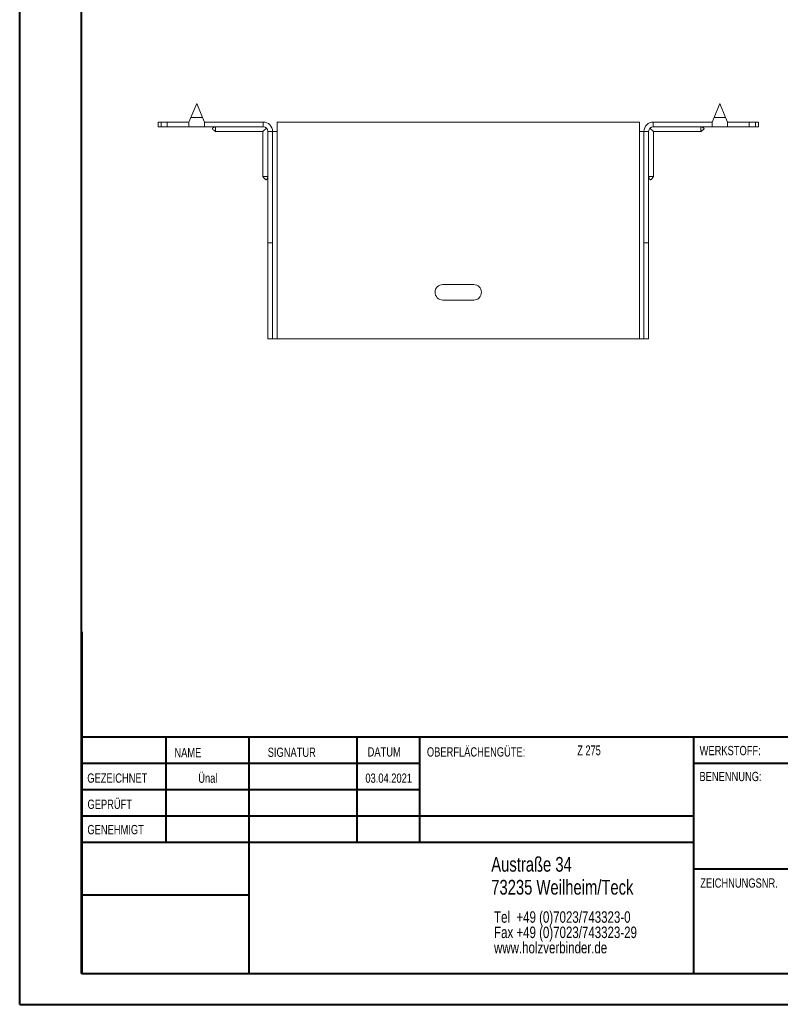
# Model space of a CAD drawing. Header units: millimetres. Extents: x 0 to 210, y 0 to 297.
# Tile 1 of 7: x 0 to 123, y 0 to 159. Entities that reach past the tile are written whole.
import ezdxf

# ---------------------------------------------------------------- set-up
doc = ezdxf.new("R2010")
doc.units = ezdxf.units.MM
doc.styles.add('SLDTEXTSTYLE0', font='TXT', dxfattribs={"width": 0.75})
doc.styles.add('SLDTEXTSTYLE2', font='TXT', dxfattribs={"width": 0.7})

# ---------------------------------------------------------------- blocks, each defined once
blk = doc.blocks.new('SW_NOTE_0')
at = {"color": 0, "linetype": 'Continuous', "lineweight": 0, "char_height": 1.8521, "attachment_point": 1, "style": 'SLDTEXTSTYLE0'}
for s, insert in [('Tel  +49 (0)7023/743323-0', (0, 2.39)), ('Fax +49 (0)7023/743323-29', (0, -0.08)), ('www.holzverbinder.de', (0, -2.55))]:
    blk.add_mtext(s, dxfattribs=dict(at, insert=insert))

msp = doc.modelspace()

# ---------------------------------------------------------------- linework, layer by layer
at = {"color": 7, "linetype": 'Continuous', "lineweight": 40}
for p, q in [((0.08, 0.21), (0.08, 297.21)), ((10.08, 5.21), (10.08, 292.21)), ((10.11, 60.37), (10.11, 5.12)), ((205.08, 43.37), (10.11, 43.37)), ((23.71, 43.37), (23.71, 26.37)), ((37.1, 43.37), (37.1, 5.12)), ((54.51, 43.37), (54.51, 26.37)), ((64.71, 26.37), (64.71, 43.37)), ((108.91, 43.37), (108.91, 5.12)), ((64.71, 39.1), (10.11, 39.1)), ((205.08, 39.12), (108.91, 39.12)), ((64.71, 34.87), (10.11, 34.87)), ((108.91, 30.62), (10.11, 30.62)), ((108.91, 26.37), (10.11, 26.37)), ((108.91, 22.12), (205.08, 22.12)), ((37.1, 17.87), (10.11, 17.87)), ((10.11, 13.71), (10.08, 13.71)), ((10.11, 9.46), (10.08, 9.46)), ((10.08, 5.21), (205.08, 5.21)), ((0.08, 0.21), (210.08, 0.21))]:
    msp.add_line(p, q, dxfattribs=at)
at = {"color": 7, "linetype": 'Continuous', "lineweight": 15}
for p, q in [((28.67, 145.74), (27.73, 143.49)), ((29.61, 143.49), (28.67, 145.74)), ((113.17, 145.74), (112.23, 143.49)), ((114.11, 143.49), (113.17, 145.74)), ((27.73, 143.49), (27.42, 142.74)), ((27.73, 143.49), (29.61, 143.49)), ((29.92, 142.74), (29.61, 143.49)), ((112.23, 143.49), (111.92, 142.74)), ((112.23, 143.49), (114.11, 143.49)), ((114.42, 142.74), (114.11, 143.49)), ((22.42, 142.74), (22.42, 141.99)), ((22.42, 142.74), (22.92, 142.74)), ((22.92, 141.99), (22.42, 141.99)), ((22.92, 142.74), (22.92, 141.99)), ((22.92, 142.74), (23.92, 142.74)), ((23.92, 141.99), (22.92, 141.99)), ((23.92, 141.99), (23.92, 142.74)), ((27.42, 142.74), (23.92, 142.74)), ((27.42, 141.99), (23.92, 141.99)), ((27.42, 142.74), (27.42, 141.99)), ((27.42, 141.99), (29.92, 141.99)), ((29.92, 141.99), (29.92, 142.74)), ((39.42, 142.74), (29.92, 142.74)), ((39.42, 141.99), (29.92, 141.99)), ((39.37, 141.19), (39.95, 141.77)), ((39.42, 141.99), (39.42, 142.74)), ((41.67, 141.24), (41.67, 142.74)), ((100.17, 142.74), (41.67, 142.74)), ((100.17, 142.74), (100.17, 141.24)), ((101.89, 141.77), (102.47, 141.19)), ((102.42, 141.99), (102.42, 142.74)), ((102.42, 142.74), (111.92, 142.74)), ((102.42, 141.99), (111.92, 141.99)), ((111.92, 142.74), (111.92, 141.99)), ((111.92, 141.99), (114.42, 141.99)), ((114.42, 141.99), (114.42, 142.74)), ((114.42, 142.74), (117.92, 142.74)), ((114.42, 141.99), (117.92, 141.99)), ((117.92, 141.99), (117.92, 142.74)), ((117.92, 142.74), (118.92, 142.74)), ((118.92, 141.99), (117.92, 141.99)), ((118.92, 141.99), (118.92, 142.74)), ((118.92, 142.74), (119.42, 142.74)), ((119.42, 141.99), (118.92, 141.99)), ((119.42, 141.99), (119.42, 142.74)), ((31.72, 141.19), (39.37, 141.19)), ((39.37, 141.19), (39.37, 133.93)), ((40.17, 141.24), (40.92, 141.24)), ((40.17, 123.24), (40.17, 141.24)), ((40.92, 123.24), (40.92, 141.24)), ((40.92, 141.24), (41.67, 141.24)), ((41.67, 107.74), (41.67, 141.24)), ((100.17, 141.24), (100.17, 107.74)), ((100.17, 141.24), (100.92, 141.24)), ((101.67, 141.24), (100.92, 141.24)), ((100.92, 123.24), (100.92, 141.24)), ((101.67, 123.24), (101.67, 141.24)), ((102.47, 141.19), (110.12, 141.19)), ((102.47, 133.93), (102.47, 141.19)), ((40.92, 123.24), (40.17, 123.24)), ((40.17, 107.74), (40.17, 123.24)), ((40.92, 107.74), (40.92, 123.24)), ((100.92, 123.24), (101.67, 123.24)), ((100.92, 107.74), (100.92, 123.24)), ((101.67, 107.74), (101.67, 123.24)), ((73.42, 116.49), (68.42, 116.49)), ((68.42, 113.99), (73.42, 113.99)), ((40.92, 107.74), (40.17, 107.74)), ((40.92, 107.74), (41.67, 107.74)), ((41.67, 107.74), (100.17, 107.74)), ((100.17, 107.74), (100.92, 107.74)), ((100.92, 107.74), (101.67, 107.74))]:
    msp.add_line(p, q, dxfattribs=at)
at = {"color": 7, "linetype": 'Continuous', "lineweight": 0}
for p, q in [((64.71, 39.12), (10.11, 39.12)), ((23.71, 5.21), (23.71, 5.12)), ((54.51, 5.21), (54.51, 5.12))]:
    msp.add_line(p, q, dxfattribs=at)
at = {"color": 7, "linetype": 'Continuous', "lineweight": 15}
for centre, radius, start, end in [((39.42, 141.24), 1.5, 0, 90), ((39.42, 141.24), 0.75, 0, 90), ((102.42, 141.24), 1.5, 90, 180), ((102.42, 141.24), 0.75, 90, 180), ((68.42, 115.24), 1.25, 90, 270), ((73.42, 115.24), 1.25, 270, 90)]:
    msp.add_arc(centre, radius, start, end, dxfattribs=at)
for points, knots in [([(31.72, 141.99), (31.58, 141.95), (31.43, 141.9), (31.28, 141.79), (31.24, 141.75), (31.22, 141.71), (31.22, 141.69), (31.22, 141.66), (31.23, 141.63), (31.28, 141.53), (31.48, 141.4), (31.63, 141.27), (31.72, 141.18)], [0, 0, 0, 0, 0.312859, 0.368954, 0.414537, 0.434314, 0.452963, 0.471429, 0.490675, 0.534328, 0.71923, 1, 1, 1, 1]), ([(31.72, 141.99), (31.72, 141.91), (31.72, 141.72), (31.72, 141.45), (31.72, 141.26), (31.72, 141.18), (31.72, 141.2), (31.72, 141.2)], [0, 0, 0, 0, 0.1769989, 0.4375318, 0.6980723, 0.958616, 1, 1, 1, 1]), ([(110.11, 141.18), (110.21, 141.27), (110.34, 141.39), (110.51, 141.51), (110.58, 141.58), (110.61, 141.63), (110.62, 141.66), (110.62, 141.69), (110.61, 141.71), (110.6, 141.75), (110.56, 141.79), (110.41, 141.9), (110.25, 141.95), (110.12, 141.99)], [0, 0, 0, 0, 0.2806254, 0.4128334, 0.4659465, 0.5095777, 0.5288137, 0.5472697, 0.5659098, 0.5856766, 0.6312359, 0.6873022, 1, 1, 1, 1]), ([(110.12, 141.99), (110.12, 141.91), (110.12, 141.72), (110.12, 141.45), (110.12, 141.26), (110.12, 141.18), (110.12, 141.2), (110.12, 141.2)], [0, 0, 0, 0, 0.176999, 0.437532, 0.698072, 0.958616, 1, 1, 1, 1]), ([(39.36, 133.93), (39.44, 133.84), (39.56, 133.7), (39.68, 133.53), (39.76, 133.46), (39.8, 133.43), (39.84, 133.43), (39.86, 133.43), (39.89, 133.43), (39.92, 133.45), (39.96, 133.48), (40.07, 133.64), (40.12, 133.79), (40.17, 133.93)], [0, 0, 0, 0, 0.280625, 0.412833, 0.465947, 0.509578, 0.528814, 0.54727, 0.56591, 0.585677, 0.631236, 0.687302, 1, 1, 1, 1]), ([(39.37, 133.93), (39.37, 133.93), (39.37, 133.93), (39.41, 133.93), (39.47, 133.93), (39.57, 133.93), (39.69, 133.93), (39.83, 133.93), (39.96, 133.93), (40.08, 133.93), (40.14, 133.93), (40.17, 133.93)], [0, 0, 0, 0, 0.085653, 0.217796, 0.346217, 0.478361, 0.606781, 0.738925, 0.867531, 0.933521, 1, 1, 1, 1]), ([(101.67, 133.93), (101.71, 133.79), (101.76, 133.64), (101.87, 133.48), (101.91, 133.45), (101.95, 133.43), (101.97, 133.43), (102, 133.43), (102.03, 133.43), (102.13, 133.49), (102.26, 133.69), (102.39, 133.84), (102.48, 133.93)], [0, 0, 0, 0, 0.312859, 0.368954, 0.414537, 0.434314, 0.452963, 0.471429, 0.490675, 0.534328, 0.71923, 1, 1, 1, 1]), ([(102.46, 133.93), (102.45, 133.93), (102.44, 133.93), (102.28, 133.93), (102.06, 133.93), (101.85, 133.93), (101.73, 133.93), (101.67, 133.93)], [0, 0, 0, 0, 0.217783, 0.478083, 0.738383, 0.867316, 1, 1, 1, 1])]:
    msp.add_open_spline(points, degree=3, knots=knots, dxfattribs=at)

# ---------------------------------------------------------------- block references
at = {"color": 7, "linetype": 'Continuous', "lineweight": 0}
msp.add_blockref('SW_NOTE_0', (76.7, 12.85), dxfattribs=at)

# ---------------------------------------------------------------- texts
for s, insert, char_height, attachment_point, style in [('NAME', (25.07, 41.62), 1.5, 1, 'SLDTEXTSTYLE0'), ('SIGNATUR', (40.14, 41.68), 1.5, 1, 'SLDTEXTSTYLE0'), ('DATUM', (56.28, 41.74), 1.5, 1, 'SLDTEXTSTYLE0'), ('OBERFLÄCHENGÜTE:', (65.86, 41.74), 1.5, 1, 'SLDTEXTSTYLE0'), ('Z 275', (90.14, 42.03), 1.587, 1, 'SLDTEXTSTYLE2'), ('WERKSTOFF:', (109.91, 41.96), 1.5, 1, 'SLDTEXTSTYLE0'), ('GEZEICHNET', (11, 37.51), 1.5, 1, 'SLDTEXTSTYLE0'), ('Ünal', (30.47, 37.5), 1.499, 2, 'SLDTEXTSTYLE0'), ('03.04.2021', (59.68, 37.5), 1.499, 2, 'SLDTEXTSTYLE0'), ('BENENNUNG:', (109.88, 37.77), 1.5, 1, 'SLDTEXTSTYLE0'), ('GEPRÜFT', (11.03, 33.28), 1.5, 1, 'SLDTEXTSTYLE0'), ('GENEHMIGT', (11.02, 29.19), 1.5, 1, 'SLDTEXTSTYLE0'), ('Austraße 34', (76.25, 24.02), 2.3813, 1, 'SLDTEXTSTYLE0'), ('73235 Weilheim/Teck', (76.25, 20.32), 2.3813, 1, 'SLDTEXTSTYLE0'), ('ZEICHNUNGSNR.', (110, 20.55), 1.5, 1, 'SLDTEXTSTYLE0')]:
    msp.add_mtext(s, dxfattribs=dict(at, insert=insert, char_height=char_height, attachment_point=attachment_point, style=style))

doc.saveas('drawing.dxf')
